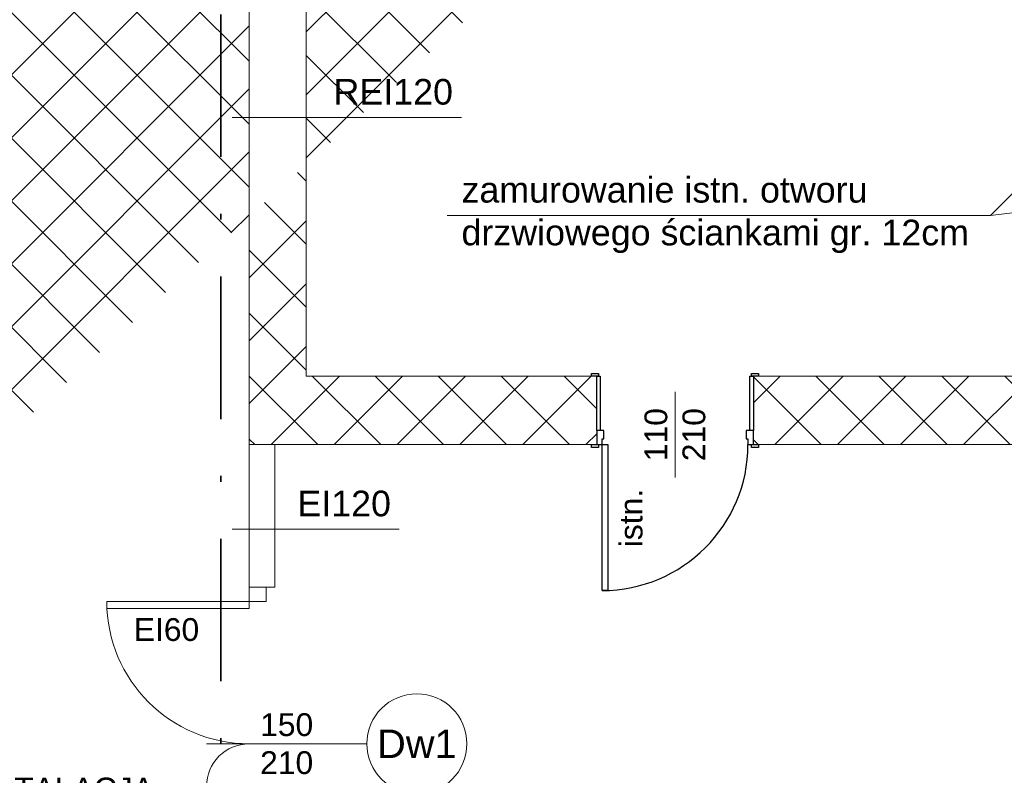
# Model space of a CAD drawing. Header units: millimetres. Extents: x 2215 to 12087, y 6991 to 11359.
# Tile 5 of 26: x 3997 to 4689, y 7952 to 8483. Entities that reach past the tile are written whole.
import ezdxf
from ezdxf.lldxf.tags import DXFTag

# ---------------------------------------------------------------- set-up
doc = ezdxf.new("R2010")
doc.units = ezdxf.units.MM
doc.linetypes.add('Kropki i Kreski', pattern=[919.9999999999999, 500, -200, 20.00000000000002, -199.9999999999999])
doc.layers.add('A_niewidoczne', color=8, linetype='Continuous', lineweight=9, plot=False)
for name, color, linetype, lineweight in [('A_opisy', 81, 'Continuous', 13), ('A_przekrojowe główne', 50, 'Continuous', 50), ('A_stolarka', 20, 'Continuous', 15), ('A_ściany istniejące', 82, 'Continuous', 50), ('A_ściany istniejące hatch', 82, 'Continuous', 9)]:
    doc.layers.add(name, color=color, linetype=linetype, lineweight=lineweight)
doc.layers.add('A_zakres opracowania', color=7, linetype='Continuous', lineweight=70, true_color=0xe00038)
for name, color, linetype in [('Drzwi Archicad', 7, 'Continuous'), ('IS_Text_Armatury_Therm', 7, 'Continuous'), ('Konstrukcja - Ściany zew', 7, 'Continuous')]:
    doc.layers.add(name, color=color, linetype=linetype)
doc.styles.get("Standard").update_dxf_attribs({"font": 'arial.ttf'})
doc.styles.add('STYL_AUTOMATYCZNY_2', font='arialbd.ttf')
tags = doc.linetypes.add('SOLID', pattern=[10, 10, 0]).pattern_tags.tags
tags[6:7] = [DXFTag(74, 4), DXFTag(75, 0), DXFTag(340, '0'), DXFTag(46, 0.0), DXFTag(50, 0.0), DXFTag(44, 0.0), DXFTag(45, 0.0)]
tags[4:5] = [DXFTag(74, 4), DXFTag(75, 0), DXFTag(340, '0'), DXFTag(46, 0.0), DXFTag(50, 0.0), DXFTag(44, 0.0), DXFTag(45, 0.0)]

# ---------------------------------------------------------------- blocks, each defined once
blk = doc.blocks.new('Drzwi metalowe 27_3')
at = {"layer": 'Drzwi Archicad', "color": 7, "linetype": 'Continuous', "lineweight": 25}
for p, q in [((472.0000000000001, 0), (472, 1024)), ((472, 1024), (512, 1024)), ((512, 1024), (512, 0)), ((-587.0000000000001, 0), (-587.0000000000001, 19)), ((-587.0000000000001, 19), (-537, 19)), ((-537, 0), (-587.0000000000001, 0)), ((-512, 0), (-550, 0)), ((-550, 0), (-550, -100)), ((-537, 19), (-537, 0)), ((-512, -40), (-512, 0)), ((512, 0), (472.0000000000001, 0)), ((550, 0), (512, 0)), ((512, 0), (512, -40)), ((537, 19), (587.0000000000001, 19)), ((537, 0), (537, 19)), ((587.0000000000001, 0), (537, 0)), ((550, -100), (550, 0)), ((587.0000000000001, 19), (587.0000000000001, 0)), ((-500, -40), (-512, -40)), ((-500, -100), (-500, -40)), ((512, -40), (500, -40)), ((500, -40), (500, -100)), ((-550, -480), (-550, -100)), ((-550, -100), (-525, -100)), ((-550, -100), (-500, -100)), ((-525, -100), (-525, -480)), ((500, -100), (550, -100)), ((525, -480), (525, -100)), ((525, -100), (550, -100)), ((550, -100), (550, -480)), ((-587.0000000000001, -499), (-587.0000000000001, -480)), ((-587.0000000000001, -480), (-537, -480)), ((-525, -480), (-550, -480)), ((-537, -480), (-537, -499)), ((550, -480), (525, -480)), ((537, -480), (587.0000000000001, -480)), ((537, -499), (537, -480)), ((587.0000000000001, -480), (587.0000000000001, -499)), ((-537, -499), (-587.0000000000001, -499)), ((587.0000000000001, -499), (537, -499))]:
    blk.add_line(p, q, dxfattribs=at)
blk.add_arc((512, 0), 1024, 90, 180, dxfattribs=at)

msp = doc.modelspace()

# ---------------------------------------------------------------- hatches: boundary and pattern name
at = {"layer": 'A_ściany istniejące hatch', "lineweight": 13, "true_color": 0x000000}
h = msp.add_hatch(dxfattribs=at)
h.set_pattern_fill('NET', color=18, scale=250, angle=45)
h.set_pattern_definition([(45, (37623.19275181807, 4864.106082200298), (-22.09708691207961, 22.09708691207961), []), (135, (37623.19275181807, 4864.106082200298), (-22.09708691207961, -22.09708691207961), [])])
h.paths.add_polyline_path([(5636.561703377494, 10020.42952679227), (5678.561703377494, 10020.42952397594), (5678.561703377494, 9758.429524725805), (5888.561703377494, 9758.429524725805), (5888.561703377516, 9716.429524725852), (5636.561703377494, 9716.429524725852)], flags=16)
h.paths.add_polyline_path([(6230.563354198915, 9744.429524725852), (6230.563354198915, 9684.429524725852), (6110.561703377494, 9684.429524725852), (6110.561703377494, 9524.429524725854), (6050.561703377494, 9524.429524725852), (6050.561703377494, 9716.429524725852), (6008.561703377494, 9716.429524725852), (6008.561703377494, 9758.429524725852), (6012.561703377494, 9758.429524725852), (6012.561703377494, 10417.42952472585), (5678.561703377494, 10417.42952472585), (5678.561703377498, 10371.42952472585), (5636.561703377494, 10371.42952472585), (5636.561703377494, 10461.42952472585), (6094.561703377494, 10461.42952472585), (6094.561700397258, 10417.42952472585), (6056.561703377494, 10417.42952472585), (6056.561703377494, 9744.429524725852)], flags=17)
h.paths.add_polyline_path([(6834.561703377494, 9744.429524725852), (6976.561703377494, 9744.429524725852), (6976.561703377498, 9806.429524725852), (7020.561703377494, 9806.429524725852), (7020.561703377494, 9521.429527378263), (6960.561703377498, 9521.429527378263), (6960.561703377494, 9684.429524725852), (6834.561703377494, 9684.429524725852)], flags=17)
h.paths.add_polyline_path([(6877.561703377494, 8864.429524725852), (6960.561703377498, 8864.429524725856), (6960.561703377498, 8979.429527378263), (7020.561703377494, 8979.429527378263), (7020.561703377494, 8806.429524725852), (6960.561703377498, 8806.429524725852), (6960.561703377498, 8839.429524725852), (6877.561703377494, 8839.429524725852)], flags=17)
h.paths.add_polyline_path([(6520.561703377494, 9434.429524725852), (6550.561703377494, 9434.429524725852), (6550.561703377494, 9404.429524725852), (6520.561703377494, 9404.429524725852)], flags=17)
h.paths.add_polyline_path([(6520.561703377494, 9140.429524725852), (6550.561703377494, 9140.429524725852), (6550.561703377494, 9170.429524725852), (6520.561703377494, 9170.429524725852)], flags=17)
h.paths.add_polyline_path([(6032.561703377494, 7594.429524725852), (6092.561703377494, 7594.429524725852), (6092.561703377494, 7434.429524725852), (6330.561703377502, 7434.429524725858), (6330.561703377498, 7614.429524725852), (6390.561703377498, 7614.429524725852), (6390.561703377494, 7434.429524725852), (6960.561703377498, 7434.429524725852), (6960.561703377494, 7584.429524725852), (7020.561703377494, 7584.429524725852), (7020.561703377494, 7374.429524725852), (6032.561703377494, 7374.429524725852)])
h.paths.add_polyline_path([(3550.561707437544, 10744.42952472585), (3763.561703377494, 10744.42952707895), (3763.56169834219, 10838.46374156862), (3788.561700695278, 10838.46373539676), (3788.561700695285, 10719.42952472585), (3550.561707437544, 10719.42952472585)], flags=17)
h.paths.add_polyline_path([(4183.561703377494, 10718.77503507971), (4218.561703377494, 10718.77503507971), (4218.561703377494, 10838.46373539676), (4183.561703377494, 10838.46373539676)], flags=17)
h.paths.add_polyline_path([(4473.561703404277, 8894.429524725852), (4543.561691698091, 8894.429524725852), (4543.561691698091, 8834.429524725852), (4473.561703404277, 8834.429524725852)], flags=17)
h.paths.add_polyline_path([(4883.56170340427, 8894.429524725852), (4953.56170340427, 8894.429524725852), (4953.56170340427, 8834.429524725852), (4883.56170340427, 8834.429524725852)], flags=17)
h.paths.add_polyline_path([(5324.561703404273, 8894.429524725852), (5392.561691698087, 8894.429524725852), (5392.561691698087, 8834.429524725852), (5324.561703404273, 8834.429524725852)], flags=17)
h.paths.add_polyline_path([(5527.56170340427, 8894.429524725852), (5608.561691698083, 8894.429524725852), (5608.561691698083, 8834.429524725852), (5527.56170340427, 8834.429524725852)], flags=17)
h.paths.add_polyline_path([(6110.561703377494, 9394.42952066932), (6050.561703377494, 9394.42952066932), (6050.561703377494, 9318.429524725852), (6110.561703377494, 9318.429524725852)], flags=17)
h.paths.add_polyline_path([(5678.561703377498, 10241.42952249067), (5636.561703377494, 10241.42952249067), (5636.561703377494, 10150.42952621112), (5678.561703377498, 10150.42952621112)], flags=16)
h.paths.add_polyline_path([(6224.561703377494, 10461.42952472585), (6358.561703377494, 10461.42952472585), (6358.561703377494, 10417.42952472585), (6224.561703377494, 10417.42952472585)], flags=17)
h.paths.add_polyline_path([(6976.561703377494, 10141.42952673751), (7020.561703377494, 10141.42952673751), (7020.561703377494, 10216.42952472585), (6976.561703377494, 10216.42952472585)], flags=17)
h.paths.add_polyline_path([(6976.561703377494, 9936.429524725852), (7020.561703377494, 9936.429524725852), (7020.561703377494, 10011.42952472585), (6976.561703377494, 10011.42952472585)], flags=17)
h.paths.add_polyline_path([(6960.561703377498, 9315.429529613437), (7020.561703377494, 9315.429529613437), (7020.561703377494, 9391.429527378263), (6960.561703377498, 9391.429527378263)], flags=17)
h.paths.add_polyline_path([(6960.561703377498, 9109.429529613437), (7020.561703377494, 9109.429529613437), (7020.561703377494, 9185.429527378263), (6960.561703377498, 9185.429527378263)], flags=17)
h.paths.add_polyline_path([(6960.561703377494, 8601.42952696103), (7020.561703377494, 8601.42952696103), (7020.561703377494, 8676.429524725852), (6960.561703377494, 8676.429524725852)], flags=17)
h.paths.add_polyline_path([(6960.561703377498, 8396.429526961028), (7020.561703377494, 8396.429526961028), (7020.561703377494, 8471.429524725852), (6960.561703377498, 8471.429524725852)], flags=17)
h.paths.add_polyline_path([(6960.561703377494, 7924.429526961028), (7020.561703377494, 7924.429526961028), (7020.561703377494, 7994.429524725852), (6960.561703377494, 7994.429524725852)], flags=17)
h.paths.add_polyline_path([(7020.561703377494, 7719.429524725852), (6960.561703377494, 7719.429524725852), (6960.561703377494, 7789.429524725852), (7020.561703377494, 7789.429524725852)], flags=17)
h.paths.add_polyline_path([(5735.561703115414, 7834.429524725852), (5805.561703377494, 7834.429524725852), (5805.561703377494, 7774.429524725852), (5735.561703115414, 7774.429524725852)], flags=17)
h.paths.add_polyline_path([(5530.561703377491, 7774.429524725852), (5600.561703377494, 7774.429524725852), (5600.561703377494, 7834.429524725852), (5530.561703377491, 7834.429524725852)], flags=17)
h.paths.add_polyline_path([(5325.561703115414, 7834.429524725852), (5395.561703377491, 7834.429524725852), (5395.561703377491, 7774.429524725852), (5325.561703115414, 7774.429524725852)], flags=17)
h.paths.add_polyline_path([(5068.561703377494, 7774.429524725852), (5190.561691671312, 7774.429524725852), (5190.561691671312, 7834.429524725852), (5068.561703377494, 7834.429524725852)], flags=17)
h.paths.add_polyline_path([(4863.561703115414, 7834.429524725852), (4933.561703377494, 7834.429524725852), (4933.561703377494, 7774.429524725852), (4863.561703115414, 7774.429524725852)], flags=17)
h.paths.add_polyline_path([(4658.561703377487, 7774.429524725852), (4728.561703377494, 7774.429524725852), (4728.561703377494, 7834.429524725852), (4658.561703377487, 7834.429524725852)], flags=17)
h.paths.add_polyline_path([(4453.561703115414, 7834.429524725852), (4523.561703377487, 7834.429524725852), (4523.561703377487, 7774.429524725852), (4453.561703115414, 7774.429524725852)], flags=17)
h.paths.add_polyline_path([(6342.561703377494, 7834.429524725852), (6256.061703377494, 7834.429524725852), (6256.077114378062, 7774.429524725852), (6330.561703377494, 7774.429524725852), (6330.561703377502, 7724.429524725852), (6390.561703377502, 7724.429524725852), (6390.561703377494, 7967.929524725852), (6342.561703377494, 7967.929524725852)], flags=17)
h.paths.add_polyline_path([(6146.061703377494, 7834.429524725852), (6146.077114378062, 7774.429524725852), (6092.561703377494, 7774.429524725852), (6092.561703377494, 7734.429524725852), (6032.561703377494, 7734.429524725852), (6032.561703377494, 7774.429524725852), (5940.561703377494, 7774.429524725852), (5940.561703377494, 7834.429524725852)], flags=17)
h.paths.add_polyline_path([(4158.561703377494, 7728.429524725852), (4218.561703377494, 7728.429524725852), (4218.561703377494, 7774.429524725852), (4318.561703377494, 7774.429524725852), (4318.561691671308, 7834.429524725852), (4158.561703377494, 7834.429524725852)], flags=17)
h.paths.add_polyline_path([(5948.56170340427, 8894.429524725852), (6050.561703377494, 8894.429524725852), (6050.561703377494, 9188.429524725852), (6110.561703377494, 9188.429520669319), (6110.561703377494, 8864.429524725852), (6127.561703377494, 8864.429524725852), (6127.561703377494, 8839.429524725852), (6110.561703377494, 8839.429524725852), (6110.561703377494, 8484.429524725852), (6137.561703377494, 8484.429524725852), (6137.561703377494, 8404.429524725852), (6110.561703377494, 8404.429524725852), (6110.561703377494, 8184.429524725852), (5935.061703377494, 8184.429524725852), (5935.061703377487, 8232.429524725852), (6070.561703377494, 8232.429524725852), (6070.561703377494, 8834.429524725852), (5948.56170314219, 8834.429524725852)], flags=17)
h.paths.add_polyline_path([(5743.56170340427, 8894.429524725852), (5813.56170340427, 8894.429524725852), (5813.56170340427, 8834.429524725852), (5780.561703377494, 8834.429524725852), (5780.561703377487, 8668.429524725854), (5748.561703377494, 8668.429528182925), (5748.561703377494, 8834.429524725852), (5743.561703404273, 8834.429524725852)], flags=17)
h.paths.add_polyline_path([(5501.561703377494, 8232.429524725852), (5748.561703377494, 8232.429524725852), (5748.561703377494, 8382.429530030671), (5780.561703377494, 8382.429526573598), (5780.56170337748, 8232.429524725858), (5825.061703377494, 8232.429524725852), (5825.061703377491, 8184.429524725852), (5501.561703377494, 8184.429524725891)], flags=17)
h.paths.add_polyline_path([(4512.561703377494, 8232.429524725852), (4512.561703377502, 8184.429524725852), (4752.561703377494, 8184.429524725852), (4752.561703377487, 8232.429524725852), (4748.56170340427, 8232.429524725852), (4748.56170340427, 8324.429524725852), (4720.56170340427, 8324.429524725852), (4720.561703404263, 8232.429524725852)], flags=17)
h.paths.add_polyline_path([(4158.561703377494, 8925.429524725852), (4218.561703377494, 8925.429524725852), (4218.561703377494, 8894.429524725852), (4338.561703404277, 8894.429524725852), (4338.561691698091, 8834.429524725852), (4198.561703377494, 8834.429524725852), (4198.561703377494, 8232.429524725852), (4402.561703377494, 8232.429524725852), (4402.561703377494, 8184.429524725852), (4158.561703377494, 8184.429524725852)], flags=17)
h.paths.add_polyline_path([(4218.561703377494, 9221.844599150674), (4158.561703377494, 9221.844599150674), (4158.561703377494, 9065.429535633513), (4218.561703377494, 9065.429535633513)], flags=17)
h.paths.add_polyline_path([(4218.561703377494, 9436.403087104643), (4158.561703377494, 9436.403087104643), (4158.561703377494, 9356.844601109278), (4218.561703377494, 9356.844601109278)], flags=17)
h.paths.add_polyline_path([(4218.561703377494, 9651.429524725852), (4158.561703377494, 9651.429524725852), (4158.561703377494, 9571.403096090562), (4218.561703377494, 9571.403096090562)], flags=17)
h.paths.add_polyline_path([(4218.561703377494, 9971.429524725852), (4158.561703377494, 9971.429524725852), (4158.561703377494, 9786.429524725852), (4218.561703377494, 9786.429524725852)], flags=17)
h.paths.add_polyline_path([(4218.561703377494, 10176.42952472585), (4158.561703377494, 10176.42952472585), (4158.561703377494, 10106.42953754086), (4218.561703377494, 10106.42953754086)], flags=17)
h.paths.add_polyline_path([(4218.561703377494, 10391.42952472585), (4158.561703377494, 10391.42952472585), (4158.561703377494, 10311.42952472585), (4218.561703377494, 10311.42952472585)], flags=17)
h.paths.add_polyline_path([(3168.561703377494, 10116.54587023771), (3108.561703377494, 10116.54587023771), (3108.561703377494, 10186.52585426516), (3168.561703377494, 10186.52585426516), (3168.561703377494, 10188.42952472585), (3628.561703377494, 10188.42952472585), (3628.561703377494, 10178.42952472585), (3597.461703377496, 10178.42952472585), (3597.461703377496, 10102.42952472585), (3582.461703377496, 10102.42952472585), (3582.461703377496, 10178.42952472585), (3326.561703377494, 10178.42952472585), (3326.561703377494, 10163.42636947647), (3319.561703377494, 10163.42636947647), (3319.561703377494, 10178.42952472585), (3168.561703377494, 10178.42952472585)])
h.paths.add_polyline_path([(3168.561703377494, 10061.42952472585), (3168.561703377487, 10068.42952472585), (3319.561703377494, 10068.42952472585), (3319.561703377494, 10073.42637020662), (3326.561703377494, 10073.42637020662), (3326.561703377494, 10050.94845653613), (3319.561703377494, 10050.94845601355), (3319.561703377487, 10061.42952472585)], flags=17)
h.paths.add_polyline_path([(3108.561703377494, 9981.545870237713), (3168.561703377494, 9981.545870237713), (3168.561703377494, 9951.429524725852), (3319.561703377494, 9951.429524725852), (3319.561703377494, 9960.94845674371), (3326.561703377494, 9960.94845674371), (3326.561703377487, 9951.429524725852), (3582.461703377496, 9951.429524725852), (3582.461703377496, 10007.42952472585), (3597.461703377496, 10007.42952472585), (3597.461703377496, 9951.429524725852), (3625.561703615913, 9951.429524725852), (3625.561703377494, 9936.429524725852), (3168.561703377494, 9936.429524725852), (3168.561703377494, 9911.065886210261), (3108.561703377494, 9911.065886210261)])
h.paths.add_polyline_path([(3108.561703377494, 9781.065886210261), (3168.561703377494, 9781.065886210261), (3168.561703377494, 9736.429524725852), (3760.561703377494, 9736.429524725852), (3760.561703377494, 9753.694879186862), (3808.561703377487, 9753.694879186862), (3808.561703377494, 9424.428694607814), (3760.561703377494, 9424.428694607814), (3760.561703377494, 9696.429524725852), (3168.561703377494, 9696.429524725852), (3168.561703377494, 9618.558378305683), (3108.561703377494, 9618.558378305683)])
h.paths.add_polyline_path([(3108.561703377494, 9278.57839427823), (3168.561703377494, 9278.57839427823), (3168.561703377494, 9256.429524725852), (3760.561703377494, 9256.429524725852), (3760.561703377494, 9314.428694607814), (3808.561703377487, 9314.428694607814), (3808.561703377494, 8917.428694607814), (3760.561703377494, 8917.428694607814), (3760.561703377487, 9231.429524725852), (3168.561703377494, 9231.429524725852), (3168.561703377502, 9208.362109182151), (3108.561703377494, 9208.362109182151)])
h.paths.add_polyline_path([(3108.561703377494, 8864.231440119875), (3168.561703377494, 8864.231440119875), (3168.561703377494, 8794.429524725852), (3760.561703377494, 8794.429524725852), (3760.561703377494, 8807.428694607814), (3808.561703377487, 8807.428694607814), (3808.561703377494, 8748.790455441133), (3760.561703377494, 8748.790455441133), (3760.561703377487, 8751.429524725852), (3168.561703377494, 8751.429524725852), (3168.561703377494, 8699.231440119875), (3108.561703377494, 8699.231440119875)])
h.paths.add_polyline_path([(3108.561703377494, 8564.231440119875), (3168.561703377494, 8564.231440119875), (3168.561703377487, 8509.649263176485), (3227.561703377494, 8509.649263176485), (3227.561703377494, 8651.346943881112), (3236.925484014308, 8651.346943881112), (3236.925482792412, 8645.346943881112), (3233.561703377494, 8645.346943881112), (3233.561703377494, 8509.649263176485), (3330.561703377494, 8509.649263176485), (3330.561703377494, 8645.346943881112), (3325.925482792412, 8645.346943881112), (3325.925482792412, 8651.346943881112), (3341.106911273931, 8651.346943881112), (3341.106911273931, 8645.346943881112), (3336.561703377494, 8645.346943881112), (3336.561703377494, 8509.649263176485), (3433.561703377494, 8509.649263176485), (3433.561703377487, 8645.346943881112), (3430.106911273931, 8645.346943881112), (3430.106910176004, 8651.346943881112), (3439.561703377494, 8651.346943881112), (3439.561703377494, 8616.346943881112), (3443.733391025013, 8616.346943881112), (3443.733391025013, 8610.346943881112), (3439.561703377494, 8610.346943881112), (3439.561703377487, 8509.649263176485), (3607.561703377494, 8509.649263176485), (3607.561703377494, 8610.346943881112), (3532.73339317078, 8610.346943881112), (3532.73339217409, 8616.346943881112), (3613.561703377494, 8616.346943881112), (3613.561703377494, 8509.649263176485), (3760.561703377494, 8509.649263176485), (3760.561703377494, 8638.790455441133), (3808.561703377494, 8638.790455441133), (3808.561703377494, 8491.935586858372), (3760.561703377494, 8491.935586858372), (3760.561703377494, 8494.649263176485), (3613.561703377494, 8494.649263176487), (3613.561703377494, 8452.349261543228), (3607.561703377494, 8452.349263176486), (3607.561703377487, 8494.649263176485), (3168.561703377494, 8494.649263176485), (3108.561703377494, 8494.649263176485)])
h.paths.add_polyline_path([(3108.561703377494, 9413.57839427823), (3168.561703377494, 9413.57839427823), (3168.561703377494, 9483.558378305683), (3108.561703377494, 9483.558378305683)])
h.paths.add_polyline_path([(3108.561703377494, 8999.231440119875), (3168.561703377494, 8999.231440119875), (3168.561703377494, 9073.362109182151), (3108.561703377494, 9073.362109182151)], flags=17)
h.paths.add_polyline_path([(3108.561703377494, 8289.669279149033), (3168.561703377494, 8289.669279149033), (3168.561703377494, 8359.649263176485), (3108.561703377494, 8359.649263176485)], flags=17)
h.paths.add_polyline_path([(3108.561703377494, 8084.689295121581), (3108.561703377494, 8154.669279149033), (3168.561703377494, 8154.669279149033), (3168.561703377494, 8144.669279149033), (3215.561703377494, 8144.669279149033), (3215.561703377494, 8315.649279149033), (3226.772422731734, 8315.649279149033), (3226.772422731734, 8309.649279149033), (3221.561703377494, 8309.649279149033), (3221.561703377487, 8144.669279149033), (3320.561703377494, 8144.669279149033), (3320.561703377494, 8309.649279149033), (3315.772425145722, 8309.649279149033), (3315.772425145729, 8315.649279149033), (3331.073562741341, 8315.649279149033), (3331.073562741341, 8309.649279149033), (3326.561703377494, 8309.649279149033), (3326.561703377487, 8144.669279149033), (3423.561703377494, 8144.669279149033), (3423.561703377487, 8309.649279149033), (3420.073564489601, 8309.649279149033), (3420.073561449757, 8315.649279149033), (3434.10690999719, 8315.649279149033), (3434.106911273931, 8309.649279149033), (3429.561703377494, 8309.649279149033), (3429.561703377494, 8144.669279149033), (3526.561703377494, 8144.669279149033), (3526.561703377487, 8309.649279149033), (3523.106911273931, 8309.649279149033), (3523.106911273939, 8315.649279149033), (3526.561703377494, 8315.649279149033), (3526.561703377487, 8359.649263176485), (3607.561703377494, 8359.649263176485), (3607.561703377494, 8363.349262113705), (3613.561703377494, 8363.349262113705), (3613.561703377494, 8349.321729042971), (3607.561703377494, 8349.321729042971), (3607.561703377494, 8353.649263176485), (3532.561703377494, 8353.649263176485), (3532.561703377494, 8144.669279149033), (3607.561703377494, 8144.669279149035), (3607.561703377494, 8260.321724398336), (3613.561703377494, 8260.321726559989), (3613.561703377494, 8144.669279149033), (3760.561703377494, 8144.669279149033), (3760.561703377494, 8381.935586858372), (3808.561703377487, 8381.93558685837), (3808.561703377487, 7948.129524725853), (3760.561703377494, 7948.129524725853), (3760.561703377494, 8129.669279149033), (3613.561703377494, 8129.669279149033), (3613.561703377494, 8032.159770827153), (3607.561703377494, 8032.159770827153), (3607.561703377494, 8129.669279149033), (3532.561703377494, 8129.669279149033), (3532.561703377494, 7936.829524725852), (3607.561703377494, 7936.829524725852), (3607.561703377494, 7943.159770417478), (3613.561703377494, 7943.159770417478), (3613.561703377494, 7927.129525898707), (3607.561703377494, 7927.129524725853), (3607.561703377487, 7930.829524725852), (3526.561703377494, 7930.829524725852), (3526.561703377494, 8004.429524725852), (3523.106911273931, 8004.429524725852), (3523.106911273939, 8010.429524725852), (3526.561703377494, 8010.429524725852), (3526.561703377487, 8129.669279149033), (3429.561703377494, 8129.669279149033), (3429.561703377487, 8010.429524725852), (3434.106910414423, 8010.429524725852), (3434.106911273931, 8004.429524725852), (3420.073562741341, 8004.429524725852), (3420.073564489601, 8010.429524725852), (3423.561703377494, 8010.429524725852), (3423.561703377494, 8129.669279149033), (3326.561703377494, 8129.669279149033), (3326.561703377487, 8010.429524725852), (3331.073562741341, 8010.429524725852), (3331.073562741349, 8004.429524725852), (3315.772424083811, 8004.429524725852), (3315.772425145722, 8010.429524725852), (3320.561703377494, 8010.429524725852), (3320.561703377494, 8129.669279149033), (3221.561703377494, 8129.669279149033), (3221.561703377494, 8010.429524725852), (3226.772424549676, 8010.429524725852), (3226.772422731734, 8004.429524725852), (3215.561703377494, 8004.429524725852), (3215.561703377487, 8129.669279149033), (3168.561703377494, 8129.669279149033), (3168.561703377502, 8084.689295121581)])
h.paths.add_polyline_path([(3228.561703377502, 7693.429524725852), (3168.561703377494, 7693.429524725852), (3168.561703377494, 7774.429524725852), (3108.561703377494, 7774.429524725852), (3108.561703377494, 7949.689295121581), (3168.561703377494, 7949.689295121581), (3168.561703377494, 7834.429524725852), (3607.561703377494, 7834.429524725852), (3607.561703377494, 7838.129524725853), (3613.561703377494, 7838.12952596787), (3613.561703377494, 7834.429524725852), (3760.561703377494, 7834.429524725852), (3760.561703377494, 7838.129524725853), (3808.561703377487, 7838.129524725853), (3808.561703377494, 7783.429525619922), (3783.561703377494, 7783.429524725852), (3783.561703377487, 7794.429524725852), (3613.561703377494, 7794.429524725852), (3613.561703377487, 7789.689295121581), (3607.561703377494, 7789.689295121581), (3607.561703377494, 7794.429524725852), (3423.561703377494, 7794.429524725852), (3423.561703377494, 7754.176359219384), (3398.561703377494, 7754.176359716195), (3398.561703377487, 7794.429524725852), (3228.561703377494, 7794.429524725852)])
h.paths.add_polyline_path([(3228.561703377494, 7444.429524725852), (3228.561703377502, 7483.429524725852), (3168.561703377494, 7483.429524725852), (3168.561703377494, 7384.429524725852), (4218.561703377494, 7384.429524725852), (4218.561703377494, 7588.429524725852), (4158.561703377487, 7588.429524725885), (4158.561703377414, 7444.429524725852)])
edge = h.paths.add_edge_path()
edge.add_line((6488.561703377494, 10461.42952472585), (6488.561699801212, 10417.42952472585))
edge.add_line((6488.561699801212, 10417.42952472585), (6526.561703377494, 10417.42952472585))
edge.add_line((6526.561703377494, 10417.42952472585), (6526.561703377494, 10267.42952472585))
edge.add_line((6526.561703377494, 10267.42952472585), (6553.561703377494, 10267.42952472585))
edge.add_line((6553.561703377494, 10267.42952472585), (6553.561703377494, 10417.42952472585))
edge.add_line((6553.561703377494, 10417.42952472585), (6976.561703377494, 10417.42952472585))
edge.add_line((6976.561703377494, 10417.42952472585), (6976.561703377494, 10346.42952298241))
edge.add_line((6976.561703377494, 10346.42952298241), (7020.561703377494, 10346.42952472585))
edge.add_line((7020.561703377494, 10346.42952472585), (7020.561703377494, 10461.42952472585))
edge.add_line((7020.561703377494, 10461.42952472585), (6488.561703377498, 10461.42956796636))
edge.add_line((3153.561703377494, 10838.46374156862), (3188.561703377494, 10838.46374156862))
edge.add_line((3188.561703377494, 10838.46374156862), (3188.561710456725, 10744.42952707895))
edge.add_line((3188.561710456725, 10744.42952707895), (3370.561703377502, 10744.42952707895))
edge.add_line((3370.561703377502, 10744.42952707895), (3370.5617075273, 10719.42952472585))
edge.add_line((3370.5617075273, 10719.42952472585), (3153.561703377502, 10719.42952472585))
edge.add_line((3153.561703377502, 10719.42952472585), (3153.561703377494, 10838.46373539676))
edge.add_line((4748.56170340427, 8434.429524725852), (4720.56170340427, 8434.429524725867))
edge.add_line((4720.56170340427, 8434.429524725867), (4720.561703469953, 8719.429524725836))
edge.add_line((4720.561703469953, 8719.429524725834), (4748.561703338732, 8719.429524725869))
edge.add_line((4748.561703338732, 8719.42952472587), (4748.561703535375, 8639.448574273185))
edge.add_line((4748.561703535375, 8639.448574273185), (4748.561703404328, 8547.820967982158))
edge.add_line((4748.561703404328, 8547.820967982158), (4748.561703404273, 8444.429524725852))
edge.add_line((4748.561703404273, 8444.429524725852), (4748.561691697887, 8434.429524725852))
edge.add_line((4058.561703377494, 10716.42952472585), (4218.561703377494, 10716.42952472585))
edge.add_line((4218.561703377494, 10716.42952472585), (4218.561703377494, 10526.42952472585))
edge.add_line((4218.561703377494, 10526.42952472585), (4158.561703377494, 10526.42952472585))
edge.add_line((4158.561703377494, 10526.42952472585), (4158.561703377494, 10656.42952472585))
edge.add_line((4158.561703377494, 10656.42952472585), (4058.561703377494, 10656.42952472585))
edge.add_line((4058.561703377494, 10656.42952472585), (4058.561701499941, 10716.42952472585))
edge.add_line((3550.561709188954, 10716.42952472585), (3908.561703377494, 10716.42952472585))
edge.add_line((3908.561703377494, 10716.42952472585), (3908.561703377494, 10656.42952472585))
edge.add_line((3908.561703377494, 10656.42952472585), (3808.561703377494, 10656.42952472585))
edge.add_line((3808.561703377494, 10656.42952472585), (3808.561703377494, 9863.694879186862))
edge.add_line((3808.561703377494, 9863.694879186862), (3760.561703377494, 9863.694879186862))
edge.add_line((3760.561703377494, 9863.694879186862), (3760.561703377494, 9936.429524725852))
edge.add_line((3760.561703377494, 9936.429524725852), (3720.561706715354, 9936.429524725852))
edge.add_line((3720.561706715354, 9936.429524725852), (3720.561703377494, 9951.429524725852))
edge.add_line((3720.561703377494, 9951.429524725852), (3760.561703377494, 9951.429524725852))
edge.add_line((3760.561703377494, 9951.429524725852), (3760.561703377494, 10656.42952472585))
edge.add_line((3760.561703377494, 10656.42952472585), (3550.561708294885, 10656.42952472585))
edge.add_line((3550.561708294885, 10656.42952472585), (3550.561703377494, 10716.42952472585))
edge.add_line((3398.561703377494, 7654.176359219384), (3423.561703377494, 7654.176358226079))
edge.add_line((3423.561703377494, 7654.176358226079), (3423.561703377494, 7619.429524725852))
edge.add_line((3423.561703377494, 7619.429524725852), (3783.561703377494, 7619.429524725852))
edge.add_line((3783.561703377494, 7619.429524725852), (3783.561703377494, 7685.461691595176))
edge.add_line((3783.561703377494, 7685.461691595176), (3808.561703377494, 7685.461691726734))
edge.add_line((3808.561703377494, 7685.461691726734), (3808.561703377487, 7614.429524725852))
edge.add_line((3808.561703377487, 7614.429524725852), (3478.561703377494, 7614.429524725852))
edge.add_line((3478.561703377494, 7614.429524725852), (3478.561703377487, 7594.429524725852))
edge.add_line((3478.561703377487, 7594.429524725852), (3398.561703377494, 7594.429524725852))
edge.add_line((3398.561703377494, 7594.429524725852), (3398.56170575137, 7654.176359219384))
h.paths.add_polyline_path([(5178.561703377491, 8719.429524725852), (5138.561703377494, 8719.429524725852), (5138.561703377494, 8232.429524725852), (4862.561703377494, 8232.429524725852), (4862.561703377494, 8184.429524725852), (5391.561703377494, 8184.429524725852), (5391.561703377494, 8232.429524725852), (5178.561703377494, 8232.429524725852)], flags=17)
h.paths.add_polyline_path([(5138.561703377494, 8819.429524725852), (5178.561703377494, 8819.429524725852), (5178.561703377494, 8834.429524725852), (5189.561703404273, 8834.429524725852), (5189.561703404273, 8894.429524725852), (5088.56170340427, 8894.429524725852), (5088.561703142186, 8834.429524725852), (5138.561703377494, 8834.429524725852)], flags=17)
h.paths.add_polyline_path([(6659.561702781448, 9684.429524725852), (6405.563354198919, 9684.429524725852), (6405.563357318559, 9744.429524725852), (6526.561703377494, 9744.429524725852), (6526.561703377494, 9817.42952849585), (6553.561703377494, 9817.42952849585), (6553.561703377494, 9744.429524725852), (6659.561702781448, 9744.429524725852)], flags=17)
h.paths.add_polyline_path([(6448.05788607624, 8441.429524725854), (6458.057886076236, 8441.429524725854), (6458.057886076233, 8456.429524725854), (6448.057886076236, 8456.429524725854)], flags=17)
h.paths.add_polyline_path([(6538.057886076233, 8613.429524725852), (6553.057886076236, 8613.429524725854), (6553.057886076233, 8839.429524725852), (6593.561703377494, 8839.429524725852), (6593.561707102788, 8864.429524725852), (6237.561703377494, 8864.429524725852), (6237.561703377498, 8839.429524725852), (6298.561703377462, 8839.42952472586), (6298.561703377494, 8613.429524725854), (6316.561703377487, 8613.429524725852), (6316.561703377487, 8623.429524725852), (6308.561703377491, 8623.429524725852), (6308.561703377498, 8839.429524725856), (6448.057886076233, 8839.429524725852), (6448.057886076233, 8623.429524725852), (6401.561702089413, 8623.429524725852), (6401.561702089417, 8613.429524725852), (6463.057887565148, 8613.429524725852), (6463.057887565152, 8623.429524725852), (6458.057886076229, 8623.429524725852), (6458.057886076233, 8839.429524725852), (6543.057886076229, 8839.429524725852), (6543.057886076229, 8623.429524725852), (6538.057886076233, 8623.429524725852)], flags=17)
h.paths.add_polyline_path([(6308.561703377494, 8456.429524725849), (6298.561703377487, 8456.429524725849), (6298.561703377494, 8232.429524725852), (6240.561703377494, 8232.429524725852), (6240.561703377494, 8184.429524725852), (6342.561703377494, 8184.429524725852), (6342.561703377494, 8077.929524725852), (6390.561703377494, 8077.929524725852), (6390.561703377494, 8184.429524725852), (6960.561703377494, 8184.429524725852), (6960.561703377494, 8129.429526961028), (7020.561703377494, 8129.429524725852), (7020.561703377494, 8266.429524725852), (6960.561703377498, 8266.429524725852), (6960.561703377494, 8232.429524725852), (6458.057886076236, 8232.429524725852), (6458.057886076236, 8341.429524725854), (6448.057886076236, 8341.429524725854), (6448.057886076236, 8232.429524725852), (6308.561703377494, 8232.429524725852)], flags=17)
h.paths.add_polyline_path([(3108.561703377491, 10526.50583829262), (3168.561703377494, 10526.50583829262), (3168.561703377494, 10656.42952472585), (3370.561695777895, 10656.42952472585), (3370.561695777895, 10716.42952472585), (3108.561703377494, 10716.42952472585)])
h.paths.add_polyline_path([(3168.561703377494, 10391.50583829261), (3108.561703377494, 10391.50583829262), (3108.561703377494, 10321.52585426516), (3168.561703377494, 10321.52585426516)])

# ---------------------------------------------------------------- linework, layer by layer
at = {"layer": 'A_niewidoczne', "color": 18, "lineweight": 13, "true_color": 0x000000}
msp.add_line((4457.561703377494, 8221.429524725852), (4457.561703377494, 8161.429524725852), dxfattribs=at)
at = {"layer": 'A_opisy', "color": 18, "lineweight": 13, "true_color": 0x000000}
for p, q in [((4307.633956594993, 8414.093061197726), (4146.556033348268, 8414.093061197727)), ((4679.069346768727, 8345.32392392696), (4748.56170340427, 8353.645877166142)), ((4263.8192657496, 8125.086827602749), (4146.556033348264, 8125.08682760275))]:
    msp.add_line(p, q, dxfattribs=at)
msp.add_lwpolyline([(4720.56170340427, 8386.387565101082), (4679.069346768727, 8345.32392392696), (4297.48623614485, 8345.32392392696)], dxfattribs=at)
at = {"layer": 'A_przekrojowe główne', "color": 18, "lineweight": 13, "true_color": 0x000000}
for p, q in [((4158.561703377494, 8184.429524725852), (4158.561703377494, 8084.429524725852)), ((4176.561703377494, 8184.429524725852), (4176.561703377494, 8084.429524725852)), ((4158.561703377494, 8084.429524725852), (4176.561703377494, 8084.429524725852))]:
    msp.add_line(p, q, dxfattribs=at)
at = {"layer": 'A_stolarka', "color": 18, "lineweight": 13, "true_color": 0x000000}
msp.add_line((4241.164550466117, 7974.429524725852), (4128.561703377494, 7974.429524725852), dxfattribs=at)
for points in [[(4158.561703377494, 8084.429524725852), (4170.561703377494, 8084.429524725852), (4170.561703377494, 8074.429524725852), (4158.561703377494, 8074.429524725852)], [(4158.561703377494, 8074.429524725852), (4058.561703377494, 8074.429524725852), (4058.561703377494, 8069.429524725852), (4158.561703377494, 8069.429524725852)]]:
    msp.add_lwpolyline(points, close=True, dxfattribs=at)
msp.add_circle((4276.294077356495, 7974.429524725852), 35.12952689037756, dxfattribs=at)
for centre, radius, start, end in [((4158.561703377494, 8074.429524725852), 100, 180, 270), ((4158.561703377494, 7944.429524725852), 30, 90, 180)]:
    msp.add_arc(centre, radius, start, end, dxfattribs=at)
at = {"layer": 'A_zakres opracowania', "linetype": 'Kropki i Kreski', "lineweight": 35, "ltscale": 0.2}
msp.add_lwpolyline([(6072.561703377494, 7414.429524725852), (6980.561703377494, 7414.429524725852), (6980.561703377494, 10437.42952591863), (5988.561703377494, 10437.42952353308), (5988.561703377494, 9778.429524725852), (5868.561703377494, 9778.429524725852), (5868.561703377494, 9678.429524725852), (6090.561703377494, 9678.429524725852), (6090.561703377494, 9569.429524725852), (5617.561703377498, 9569.429524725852), (5617.561703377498, 9349.429524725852), (6090.561703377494, 9349.429524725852), (6090.561703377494, 8854.429524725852), (4138.561703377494, 8854.429524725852), (4138.561703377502, 7814.429524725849), (5219.561703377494, 7814.429524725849), (5219.561703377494, 7596.429524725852), (5724.561703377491, 7596.429524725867), (5724.561703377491, 7336.429524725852), (6072.561703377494, 7336.429524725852)], close=True, dxfattribs=at)
at = {"layer": 'A_ściany istniejące', "color": 18, "lineweight": 13, "true_color": 0x000000}
msp.add_line((4176.561703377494, 8184.429524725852), (4158.561703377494, 8184.429524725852), dxfattribs=at)
at = {"layer": 'Konstrukcja - Ściany zew', "color": 18, "linetype": 'Continuous', "lineweight": 13, "true_color": 0x000000}
for p, q in [((4158.561703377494, 8834.429524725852), (4158.561703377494, 8232.429524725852)), ((4198.561703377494, 8232.429524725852), (4198.561703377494, 8834.429524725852)), ((4402.561703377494, 8232.429524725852), (4198.561703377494, 8232.429524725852)), ((4402.561703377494, 8184.429524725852), (4402.561703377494, 8232.429524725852)), ((4512.561703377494, 8232.429524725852), (4720.56170340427, 8232.429524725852)), ((4512.561703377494, 8184.429524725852), (4512.561703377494, 8232.429524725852)), ((4402.561703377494, 8184.429524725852), (4176.561703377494, 8184.429524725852)), ((4512.561703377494, 8184.429524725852), (4752.561703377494, 8184.429524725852))]:
    msp.add_line(p, q, dxfattribs=at)
at = {"layer": 'Konstrukcja - Ściany zew', "color": 18, "linetype": 'Continuous', "lineweight": 13, "true_color": 0x000000, "flags": 128}
msp.add_lwpolyline([(4158.561703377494, 8184.429524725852), (4158.561703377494, 8232.429524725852)], dxfattribs=at)

# ---------------------------------------------------------------- block references
at = {"layer": 'Drzwi Archicad', "color": 18, "linetype": 'Continuous', "lineweight": 13, "true_color": 0x000000, "xscale": 0.1, "yscale": 0.1, "zscale": 100, "rotation": 180}
msp.add_blockref('Drzwi metalowe 27_3', (4457.561703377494, 8184.429524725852), dxfattribs=at)

# ---------------------------------------------------------------- texts
at = {"layer": 'A_niewidoczne', "color": 18, "lineweight": 13, "true_color": 0x000000, "insert": (4457.561703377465, 8191.429524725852), "char_height": 16, "attachment_point": 5, "rotation": 89.99999999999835}
msp.add_mtext('110\\P210{\\H1.17229x; }', dxfattribs=at)
at = {"layer": 'A_opisy', "color": 18, "lineweight": 13, "true_color": 0x000000, "char_height": 18, "attachment_point": 1}
for s, width, heights, insert in [('REI120', 82.88730268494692, [27.02964889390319], (4217.775569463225, 8441.12271009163)), ('zamurowanie istn. otworu \\Pdrzwiowego ściankami gr. 12cm', 569.9666749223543, [170.3963762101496], (4307.621146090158, 8372.353572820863)), ('EI120', 82.88730268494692, [27.02964889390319], (4192.394426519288, 8152.116476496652))]:
    msp.add_mtext_dynamic_manual_height_columns(s, width=width, gutter_width=12.5, heights=heights, dxfattribs=dict(at, insert=insert))
at = {"layer": 'A_stolarka', "color": 18, "lineweight": 13, "true_color": 0x000000, "insert": (4426.777264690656, 8132.883660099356), "char_height": 16, "attachment_point": 5, "rotation": 89.99999999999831}
msp.add_mtext('istn.', dxfattribs=at)
at = {"layer": 'A_stolarka', "color": 18, "lineweight": 13, "true_color": 0x000000, "char_height": 16, "attachment_point": 5}
for s, insert in [('EI60', (4100.468971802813, 8054.527468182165)), ('150\\P210{\\H1.17229x; }', (4184.863126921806, 7974.429524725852))]:
    msp.add_mtext(s, dxfattribs=dict(at, insert=insert))
at = {"layer": 'A_stolarka', "color": 18, "lineweight": 13, "true_color": 0x000000, "insert": (4276.294077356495, 7974.429524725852), "char_height": 20, "attachment_point": 5, "style": 'STYL_AUTOMATYCZNY_2'}
msp.add_mtext('\\A1;{\\fArial|b0|i0|c238|p34;Dw1}', dxfattribs=at)
at = {"layer": 'IS_Text_Armatury_Therm', "color": 18, "linetype": 'SOLID', "ltscale": 10, "true_color": 0x000000, "insert": (4091.662916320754, 7801.113080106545), "char_height": 16, "width": 443.2088535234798, "attachment_point": 9}
msp.add_mtext('POŁĄCZYĆ Z ISTN. INSTALACJĄ \\POGRZEWANIA  W KANALE \\PPODPODŁOGOWYM \\PDALSZA CZEŚĆ INSTALACJI WYKONAC \\PW II ETAPIE PODCZAS TERMOMODERNIZACJ ', dxfattribs=at)

doc.saveas('drawing.dxf')
